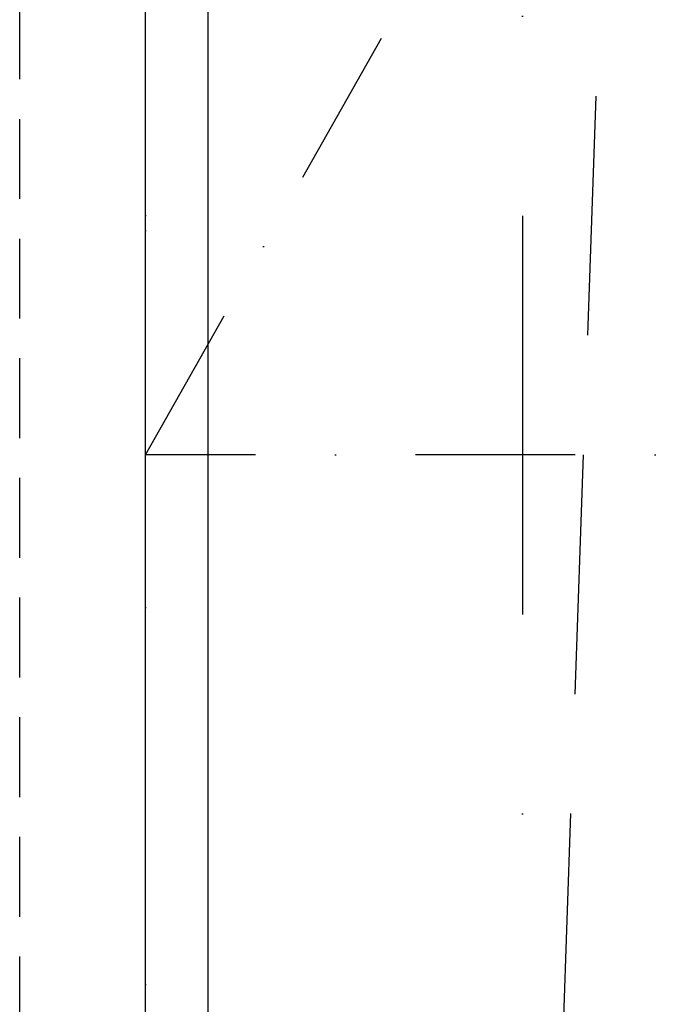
# Model space of a CAD drawing. Header units: millimetres. Extents: x 247761 to 294611, y 172579 to 236863.
# Tile 98 of 256: x 250061 to 250576, y 185268 to 186052. Entities that reach past the tile are written whole.
import ezdxf

# ---------------------------------------------------------------- set-up
doc = ezdxf.new("R2010")
doc.units = ezdxf.units.MM
for name, pattern in [('CK_Čerchovaná 50', [6, 3, -1.5, 0, -1.5]), ('ČERCHOVANÁ', [25.4, 12.7, -6.35, 0, -6.35]), ('ČÁRKOVANÁ', [19.05, 12.7, -6.35])]:
    doc.linetypes.add(name, pattern=pattern)
for name, color, linetype in [('BOURÁNÍ PODLAHY', 30, 'Continuous'), ('FASÁDA DETAILNÍ', 4, 'Continuous'), ('KOTY', 7, 'Continuous'), ('NOVA', 240, 'Continuous'), ('OSY', 7, 'Continuous'), ('TENKA', 4, 'Continuous')]:
    doc.layers.add(name, color=color, linetype=linetype)
doc.layers.add('PLOCHY K PRONÁJMU', color=200, linetype='Continuous', plot=False)
doc.layers.add('PLOCHY_MISTNOSTI', color=180, linetype='Continuous', plot=False)

# ---------------------------------------------------------------- blocks, each defined once
blk = doc.blocks.new('A$C69D17D4D')
at = {"layer": 'FASÁDA DETAILNÍ', "color": 7, "linetype": 'ČÁRKOVANÁ', "ltscale": 5}
blk.add_lwpolyline([(1316, 1584), (-24584, 1584), (-24584, 24584), (1316, 24584)], close=True, dxfattribs=at)
at = {"layer": 'FASÁDA DETAILNÍ'}
blk.add_lwpolyline([(1216, 1684), (-24484, 1684), (-24484, 24484), (1216, 24484)], close=True, dxfattribs=at)
blk = doc.blocks.new('NOVÁ PODLAHA')
at = {"layer": 'NOVA', "linetype": 'ČÁRKOVANÁ', "ltscale": 15}
blk.add_line((0, 750), (750, 22050), dxfattribs=at)
at = {"layer": 'NOVA'}
blk.add_lwpolyline([(25700, 16457.5), (25700, 0), (0, 0), (0, 15942.5)], dxfattribs=at)

msp = doc.modelspace()

# ---------------------------------------------------------------- linework, layer by layer
at = {"layer": 'BOURÁNÍ PODLAHY', "color": 6, "linetype": 'ČERCHOVANÁ', "ltscale": 10}
msp.add_line((250160.517, 185705.259), (251010.517, 187205.259), dxfattribs=at)
msp.add_lwpolyline([(250160.517, 187205.259), (251010.517, 187205.259), (251010.517, 185705.259), (250160.517, 185705.259)], close=True, dxfattribs=at)
at = {"layer": 'OSY', "linetype": 'ČERCHOVANÁ', "ltscale": 25}
msp.add_line((250460.517, 199232.667), (250460.517, 174158.02), dxfattribs=at)
at = {"layer": 'PLOCHY K PRONÁJMU', "ltscale": 5}
msp.add_lwpolyline([(250210.517, 197805.259), (275810.517, 197805.259), (275810.517, 175105.259), (250210.517, 175105.259)], close=True, dxfattribs=at)
msp.add_lwpolyline([(256970.517, 177215.259), (256450.517, 177215.259), (256450.517, 176495.259), (256970.517, 176495.259), (256710.517, 175105.259), (250210.517, 175105.259), (250210.517, 176499.259), (250716.517, 176499.259), (250716.517, 177211.259), (250210.517, 177211.259), (250210.517, 181295.259), (250720.517, 181295.259), (250720.517, 182015.259), (250210.517, 182015.259), (250210.517, 186095.259), (250720.517, 186095.259), (250720.517, 186455.259), (256510.517, 186455.259), (256510.517, 186255.259), (256710.517, 186255.259), (256710.517, 181855.259), (256510.517, 181855.259), (256510.517, 181455.259), (256910.517, 181455.259)], dxfattribs=at)
at = {"layer": 'PLOCHY_MISTNOSTI', "ltscale": 5}
msp.add_lwpolyline([(250160.517, 186217.759), (250260.517, 186217.759), (250260.517, 186155.259), (250660.517, 186155.259), (250660.517, 186417.759), (256510.517, 186417.759), (256510.517, 186255.259), (256710.517, 186255.259), (256710.517, 181855.259), (256510.517, 181855.259), (256510.517, 181692.759), (250660.518, 181692.759), (250660.517, 181955.259), (250260.517, 181955.259), (250260.517, 181892.759), (250160.517, 181892.759), (250160.517, 186217.759)], close=True, dxfattribs=at)
at = {"layer": 'TENKA', "linetype": 'CK_Čerchovaná 50', "ltscale": 50}
msp.add_line((250160.517, 174855.259), (250160.517, 198055.259), dxfattribs=at)
at = {"layer": 'TENKA', "ltscale": 20}
msp.add_lwpolyline([(250160.517, 181912.759), (250160.517, 186217.759)], dxfattribs=at)

# ---------------------------------------------------------------- block references
at = {"layer": 'KOTY'}
msp.add_blockref('NOVÁ PODLAHA', (250160.517, 175055.259), dxfattribs=at)
at = {"layer": 'NOVA', "ltscale": 300}
msp.add_blockref('A$C69D17D4D', (274644.517, 173371.259), dxfattribs=at)

doc.saveas('drawing.dxf')
